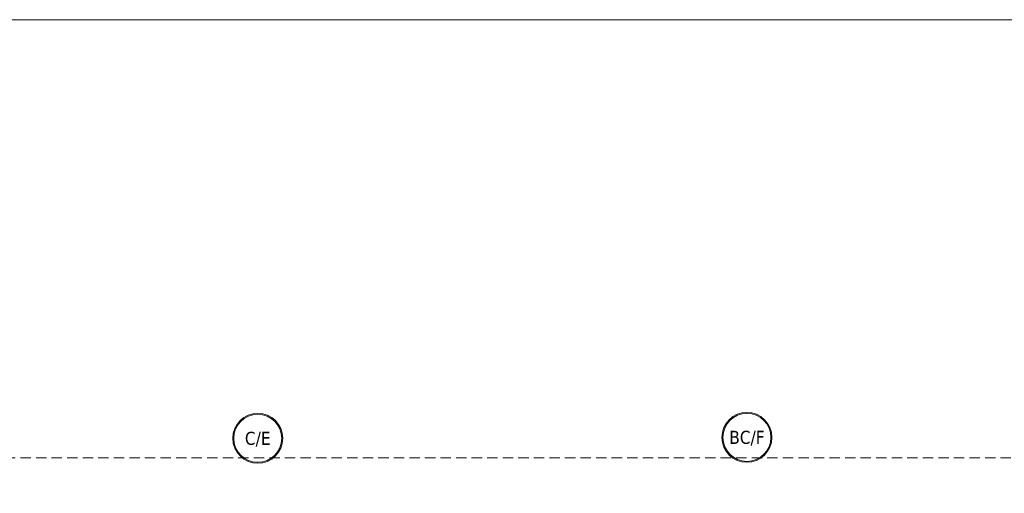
# Model space of a CAD drawing. Header units: millimetres. Extents: x 23192 to 177760, y -399809 to -79279.
# Tile 164 of 256: x 52301 to 53506, y -191199 to -190619. Entities that reach past the tile are written whole.
import ezdxf
from ezdxf.enums import TextEntityAlignment as Align

# ---------------------------------------------------------------- set-up
doc = ezdxf.new("R2010")
doc.units = ezdxf.units.MM
doc.linetypes.add('DASHDOT', pattern=[25.4, 12.7, -6.35, 0, -6.35])
doc.linetypes.add('HIDDEN', pattern=[9.525, 6.35, -3.175])
doc.layers.get('0').update_dxf_attribs({"lineweight": 0})
for name, color, linetype, lineweight in [('!! 0_Istn-cienka', 4, 'Continuous', 9), ('!! 0_Osie', 1, 'DASHDOT', 13), ('0-osie-tx', 66, 'Continuous', 9)]:
    doc.layers.add(name, color=color, linetype=linetype, lineweight=lineweight)
doc.layers.add('!! 0_ramki', color=66, linetype='Continuous', lineweight=9, plot=False)
doc.styles.add('TAHOMA', font='tahoma.ttf')

# ---------------------------------------------------------------- blocks, each defined once
blk = doc.blocks.new('*U81')
h = blk.add_hatch(color=256)
edge = h.paths.add_edge_path()
edge.add_arc((0, 0), 30.6, 0, 360)
edge = h.paths.add_edge_path(flags=17)
edge.add_arc((0, 0), 29.4, 0, 360)
for radius in [30.6, 29.4]:
    blk.add_circle((0, 0), radius)
at = {"style": 'TAHOMA', "flags": 8}
blk.add_attdef('ANSICHTSNUMMER', text='', height=16, dxfattribs=at).set_placement((0, 0), align=Align.MIDDLE_CENTER)
blk = doc.blocks.new('BLOK OSIE A-B PN')
at = {"layer": '0-osie-tx'}
ref = blk.add_blockref('*U81', (52592.2, -181949), dxfattribs=dict(at, rotation=180))
ref.add_attrib('ANSICHTSNUMMER', 'C/E', dxfattribs={"layer": '0', "height": 16, "style": 'TAHOMA', "flags": 8}).set_placement((52592.2, -181949), align=Align.MIDDLE_CENTER)
ref = blk.add_blockref('*U81', (53191.2, -181947.8), dxfattribs=dict(at, rotation=180))
ref.add_attrib('ANSICHTSNUMMER', 'BC/F', dxfattribs={"layer": '0', "height": 16, "style": 'TAHOMA', "flags": 8}).set_placement((53191.2, -181947.8), align=Align.MIDDLE_CENTER)

msp = doc.modelspace()

# ---------------------------------------------------------------- linework, layer by layer
at = {"layer": '!! 0_Istn-cienka', "linetype": 'HIDDEN', "ltscale": 2}
msp.add_lwpolyline([(48891.71142, -191155.00465), (55017.71142, -191155.00465)], dxfattribs=at)
at = {"layer": '!! 0_ramki'}
msp.add_lwpolyline([(48191.01382, -190618.54154), (55530.76451, -190618.54154), (55530.76451, -193073.18237), (48191.01382, -193073.18237)], close=True, dxfattribs=at)

# ---------------------------------------------------------------- block references
at = {"layer": '!! 0_Osie'}
msp.add_blockref('BLOK OSIE A-B PN', (0, -9182.23287), dxfattribs=at)

doc.saveas('drawing.dxf')
